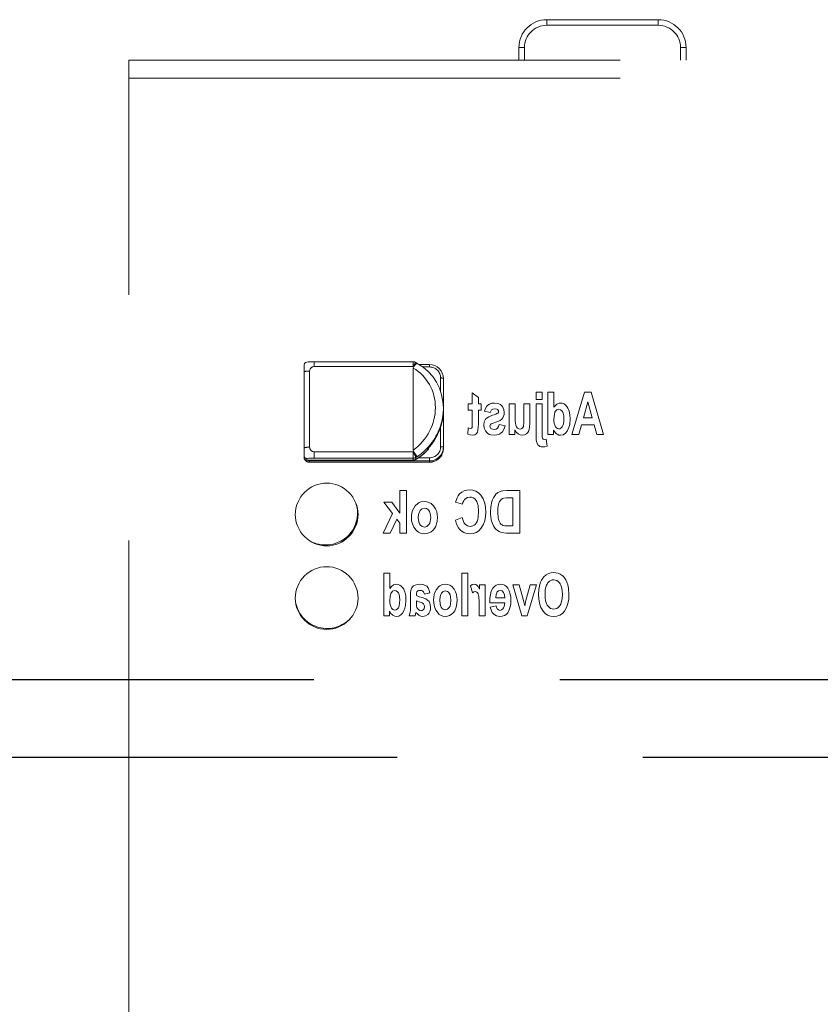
# Model space of a CAD drawing. Extents: x 0 to 4084, y 0 to 2754.
# Tile 11 of 34: x 1827 to 1879, y 2274 to 2337. Entities that reach past the tile are written whole.
import ezdxf

# ---------------------------------------------------------------- set-up
doc = ezdxf.new("R2010")
doc.units = 0
doc.header["$LTSCALE"] = 5
doc.header["$MEASUREMENT"] = 0
doc.linetypes.add('DASHED2', pattern=[9.525, 6.35, -3.175])
doc.layers.add('01-DRAW', color=7, linetype='CONTINUOUS')
doc.layers.add('Sichtbar (ISO)', color=7, linetype='CONTINUOUS', lineweight=50)
doc.layers.add('Sichtbar schmal (ISO)', color=7, linetype='CONTINUOUS', lineweight=35)

msp = doc.modelspace()

# ---------------------------------------------------------------- linework, layer by layer
at = {"layer": '01-DRAW', "linetype": 'DASHED2'}
for p, q in [((2227, 2294.605), (1772, 2294.605)), ((1772, 2289.605), (2227, 2289.605))]:
    msp.add_line(p, q, dxfattribs=at)
at = {"layer": 'Sichtbar (ISO)', "linetype": 'DASHED2', "lineweight": 18}
for p, q in [((1868.242, 2337.261), (1861.042, 2337.261)), ((1859.242, 2335.461), (1859.242, 2334.651)), ((1870.042, 2334.651), (1870.042, 2335.461)), ((1834.043, 2334.651), (1946.543, 2334.651)), ((1834.043, 2333.473), (1834.043, 2334.651)), ((1834.043, 2224.229), (1834.043, 2333.473)), ((1845.363, 2314.498), (1845.363, 2314.951)), ((1846.023, 2315.154), (1852.41, 2315.154)), ((1852.591, 2315.105), (1852.679, 2315.053)), ((1853.463, 2314.971), (1852.818, 2314.971)), ((1845.363, 2309.577), (1845.363, 2314.498)), ((1852.437, 2314.834), (1852.415, 2314.75)), ((1852.415, 2309.436), (1852.415, 2314.75)), ((1854.363, 2314.079), (1854.363, 2312.149)), ((1856.232, 2312.439), (1856.232, 2313.141)), ((1856.232, 2313.141), (1856.621, 2312.835)), ((1860.736, 2313.196), (1860.346, 2313.196)), ((1860.346, 2312.708), (1860.346, 2313.196)), ((1860.736, 2313.196), (1860.736, 2312.708)), ((1861.502, 2313.196), (1861.112, 2313.196)), ((1861.112, 2310.451), (1861.112, 2313.196)), ((1861.502, 2313.196), (1861.502, 2312.21)), ((1862.67, 2310.451), (1863.479, 2313.196)), ((1863.913, 2313.196), (1863.479, 2313.196)), ((1863.913, 2313.196), (1864.7, 2310.451)), ((1855.967, 2312.02), (1855.967, 2312.439)), ((1856.232, 2312.439), (1855.967, 2312.439)), ((1856.621, 2312.835), (1856.621, 2312.439)), ((1856.799, 2312.439), (1856.621, 2312.439)), ((1856.799, 2312.439), (1856.799, 2312.02)), ((1858.615, 2310.451), (1858.615, 2312.439)), ((1859.005, 2312.439), (1858.615, 2312.439)), ((1859.005, 2312.439), (1859.005, 2311.6)), ((1859.948, 2312.439), (1859.559, 2312.439)), ((1859.559, 2311.525), (1859.559, 2312.439)), ((1859.948, 2312.439), (1859.948, 2311.181)), ((1860.346, 2312.708), (1860.736, 2312.708)), ((1860.346, 2310.515), (1860.346, 2312.439)), ((1860.736, 2312.439), (1860.346, 2312.439)), ((1860.736, 2312.439), (1860.736, 2310.543)), ((1863.699, 2312.557), (1863.421, 2311.538)), ((1863.973, 2311.538), (1863.699, 2312.557)), ((1854.363, 2312.073), (1854.363, 2312.149)), ((1854.363, 2312.073), (1854.363, 2309.633)), ((1855.967, 2312.02), (1856.232, 2312.02)), ((1856.232, 2311.217), (1856.232, 2312.02)), ((1856.621, 2312.02), (1856.799, 2312.02)), ((1856.621, 2312.02), (1856.621, 2311.151)), ((1857.39, 2311.868), (1857.024, 2311.96)), ((1857.366, 2311.001), (1857.396, 2311.104)), ((1857.957, 2311.097), (1858.346, 2311.016)), ((1863.288, 2311.074), (1863.113, 2310.451)), ((1863.288, 2311.074), (1864.099, 2311.074)), ((1863.973, 2311.538), (1863.421, 2311.538)), ((1864.266, 2310.451), (1864.099, 2311.074)), ((1855.935, 2310.483), (1855.969, 2310.892)), ((1856.123, 2310.841), (1855.969, 2310.892)), ((1858.615, 2310.451), (1858.977, 2310.451)), ((1858.977, 2310.749), (1858.977, 2310.451)), ((1861.112, 2310.451), (1861.472, 2310.451)), ((1861.472, 2310.744), (1861.472, 2310.451)), ((1862.67, 2310.451), (1863.113, 2310.451)), ((1864.266, 2310.451), (1864.7, 2310.451)), ((1860.992, 2310.152), (1860.896, 2310.135)), ((1860.992, 2310.152), (1861.059, 2309.702)), ((1845.363, 2309.08), (1845.363, 2309.577)), ((1852.415, 2309.436), (1852.437, 2309.353)), ((1853.345, 2309.523), (1853.358, 2309.536)), ((1853.396, 2309.578), (1853.396, 2309.559)), ((1854.363, 2309.633), (1854.363, 2309.55)), ((1845.363, 2308.951), (1845.363, 2309.08)), ((1845.515, 2308.798), (1852.41, 2308.798)), ((1845.723, 2308.658), (1853.463, 2308.658)), ((1851.975, 2306.831), (1851.543, 2306.831)), ((1851.543, 2305.379), (1851.543, 2306.831)), ((1851.975, 2306.831), (1851.975, 2304.086)), ((1859.297, 2306.831), (1858.469, 2306.831)), ((1859.297, 2306.831), (1859.297, 2304.086)), ((1851.038, 2306.074), (1850.505, 2306.074)), ((1851.066, 2305.347), (1850.505, 2306.074)), ((1851.038, 2306.074), (1851.543, 2305.379)), ((1855.597, 2305.946), (1855.148, 2306.076)), ((1858.638, 2306.367), (1858.843, 2306.367)), ((1858.843, 2304.551), (1858.843, 2306.367)), ((1848.817, 2305.279), (1848.817, 2305.367)), ((1850.467, 2304.086), (1851.066, 2305.347)), ((1851.346, 2304.981), (1850.931, 2304.086)), ((1851.543, 2304.724), (1851.346, 2304.981)), ((1851.543, 2304.086), (1851.543, 2304.724)), ((1855.144, 2304.923), (1855.584, 2305.094)), ((1850.467, 2304.086), (1850.931, 2304.086)), ((1851.543, 2304.086), (1851.975, 2304.086)), ((1858.443, 2304.086), (1859.297, 2304.086)), ((1858.843, 2304.551), (1858.503, 2304.551)), ((1850.513, 2298.743), (1850.513, 2301.488)), ((1850.903, 2301.488), (1850.513, 2301.488)), ((1850.903, 2301.488), (1850.903, 2300.501)), ((1855.946, 2301.488), (1855.556, 2301.488)), ((1855.556, 2298.743), (1855.556, 2301.488)), ((1855.946, 2301.488), (1855.946, 2298.743)), ((1856.234, 2300.219), (1856.112, 2300.679)), ((1857.062, 2300.73), (1856.703, 2300.73)), ((1856.703, 2300.448), (1856.703, 2300.73)), ((1857.062, 2300.73), (1857.062, 2298.743)), ((1859.253, 2300.73), (1858.855, 2300.73)), ((1859.437, 2298.743), (1858.855, 2300.73)), ((1859.253, 2300.73), (1859.531, 2299.716)), ((1859.696, 2299.716), (1859.972, 2300.73)), ((1860.379, 2300.73), (1859.784, 2298.743)), ((1860.379, 2300.73), (1859.972, 2300.73)), ((1852.244, 2299.397), (1852.24, 2300.012)), ((1852.621, 2299.699), (1852.621, 2299.594)), ((1852.621, 2299.699), (1852.852, 2299.62)), ((1853.491, 2300.213), (1853.138, 2300.127)), ((1857.36, 2299.586), (1857.358, 2299.646)), ((1858.325, 2299.909), (1857.743, 2299.909)), ((1859.531, 2299.716), (1859.615, 2299.378)), ((1859.615, 2299.378), (1859.696, 2299.716)), ((1850.873, 2299.036), (1850.873, 2298.743)), ((1856.673, 2298.743), (1856.673, 2299.357)), ((1857.36, 2299.586), (1858.331, 2299.586)), ((1857.379, 2299.286), (1857.764, 2299.374)), ((1850.513, 2298.743), (1850.873, 2298.743)), ((1852.156, 2298.743), (1852.539, 2298.743)), ((1852.591, 2298.961), (1852.539, 2298.743)), ((1855.556, 2298.743), (1855.946, 2298.743)), ((1856.673, 2298.743), (1857.062, 2298.743)), ((1859.437, 2298.743), (1859.784, 2298.743))]:
    msp.add_line(p, q, dxfattribs=at)
at = {"layer": 'Sichtbar (ISO)', "linetype": 'DASHED2', "lineweight": 18, "flags": 128}
for points in [[(1846.023, 2315.154), (1845.823, 2315.154), (1845.63, 2315.147), (1845.542, 2315.139), (1845.454, 2315.111), (1845.386, 2315.042), (1845.363, 2314.951)], [(1852.437, 2314.834), (1852.509, 2314.934), (1852.578, 2315.009), (1852.637, 2315.05), (1852.679, 2315.053)], [(1852.679, 2315.053), (1853.047, 2314.815), (1853.38, 2314.53), (1853.671, 2314.203), (1853.915, 2313.84), (1854.109, 2313.446), (1854.249, 2313.028), (1854.334, 2312.594), (1854.363, 2312.149)], [(1854.363, 2314.079), (1854.345, 2314.254), (1854.294, 2314.421), (1854.21, 2314.575), (1854.098, 2314.71), (1853.962, 2314.821), (1853.806, 2314.903), (1853.638, 2314.954), (1853.463, 2314.971)], [(1857.674, 2312.486), (1857.499, 2312.472), (1857.334, 2312.424), (1857.229, 2312.357), (1857.166, 2312.292), (1857.076, 2312.135), (1857.024, 2311.96)], [(1858.292, 2311.874), (1858.272, 2312.06), (1858.205, 2312.227), (1858.125, 2312.329), (1858.05, 2312.39), (1857.87, 2312.465), (1857.674, 2312.486)], [(1861.927, 2312.486), (1861.835, 2312.476), (1861.745, 2312.444), (1861.687, 2312.41), (1861.62, 2312.355), (1861.502, 2312.21)], [(1862.544, 2311.457), (1862.53, 2311.718), (1862.481, 2311.971), (1862.446, 2312.074), (1862.407, 2312.157), (1862.332, 2312.271), (1862.251, 2312.358), (1862.155, 2312.427), (1862.045, 2312.472), (1861.927, 2312.486)], [(1853.358, 2309.536), (1853.585, 2309.808), (1853.785, 2310.098), (1853.958, 2310.404), (1854.102, 2310.724), (1854.215, 2311.053), (1854.297, 2311.39), (1854.346, 2311.731), (1854.363, 2312.073)], [(1857.531, 2311.699), (1857.291, 2311.603), (1857.182, 2311.538), (1857.09, 2311.453)], [(1857.39, 2311.868), (1857.421, 2311.964), (1857.48, 2312.044), (1857.567, 2312.093), (1857.668, 2312.107)], [(1857.877, 2311.833), (1857.823, 2311.802), (1857.747, 2311.77), (1857.648, 2311.735), (1857.531, 2311.699)], [(1857.668, 2312.107), (1857.81, 2312.091), (1857.859, 2312.07), (1857.886, 2312.049), (1857.921, 2312.001), (1857.933, 2311.943)], [(1857.933, 2311.943), (1857.919, 2311.881), (1857.877, 2311.833)], [(1858.13, 2311.438), (1858.205, 2311.53), (1858.256, 2311.638), (1858.284, 2311.754), (1858.292, 2311.874)], [(1861.5, 2311.438), (1861.53, 2311.769), (1861.568, 2311.888), (1861.607, 2311.957), (1861.699, 2312.048), (1861.758, 2312.075), (1861.823, 2312.084)], [(1861.823, 2312.084), (1861.933, 2312.055), (1862.019, 2311.981), (1862.071, 2311.901), (1862.103, 2311.823), (1862.137, 2311.658), (1862.146, 2311.489)], [(1856.232, 2311.217), (1856.229, 2311.028), (1856.225, 2310.956), (1856.219, 2310.916)], [(1856.598, 2310.71), (1856.618, 2310.923), (1856.621, 2311.151)], [(1857.09, 2311.453), (1857.036, 2311.367), (1857, 2311.271), (1856.974, 2311.067)], [(1856.974, 2311.067), (1856.999, 2310.868), (1857.075, 2310.691), (1857.163, 2310.58), (1857.243, 2310.514), (1857.334, 2310.463), (1857.434, 2310.429), (1857.644, 2310.404)], [(1857.396, 2311.104), (1857.453, 2311.142), (1857.524, 2311.168)], [(1857.524, 2311.168), (1857.881, 2311.292), (1858.029, 2311.364), (1858.13, 2311.438)], [(1857.957, 2311.097), (1857.925, 2310.978), (1857.863, 2310.874), (1857.764, 2310.806), (1857.644, 2310.785)], [(1859.317, 2310.806), (1859.232, 2310.823), (1859.156, 2310.867), (1859.087, 2310.942), (1859.034, 2311.063), (1859.017, 2311.177), (1859.009, 2311.31), (1859.005, 2311.6)], [(1859.559, 2311.525), (1859.557, 2311.267), (1859.552, 2311.148), (1859.545, 2311.052), (1859.528, 2310.971), (1859.494, 2310.9), (1859.434, 2310.84), (1859.379, 2310.815), (1859.317, 2310.806)], [(1859.463, 2310.404), (1859.606, 2310.427), (1859.729, 2310.494), (1859.814, 2310.582), (1859.874, 2310.685), (1859.913, 2310.799), (1859.934, 2310.921), (1859.948, 2311.181)], [(1861.816, 2310.819), (1861.735, 2310.836), (1861.665, 2310.883), (1861.614, 2310.942), (1861.586, 2310.986), (1861.532, 2311.129), (1861.506, 2311.282), (1861.5, 2311.438)], [(1862.146, 2311.489), (1862.141, 2311.314), (1862.121, 2311.152), (1862.086, 2311.03), (1862.046, 2310.953), (1861.946, 2310.856), (1861.884, 2310.828), (1861.816, 2310.819)], [(1861.932, 2310.404), (1862.098, 2310.439), (1862.241, 2310.534), (1862.354, 2310.668), (1862.434, 2310.812), (1862.488, 2310.967), (1862.521, 2311.128), (1862.544, 2311.457)], [(1855.935, 2310.483), (1856.082, 2310.423), (1856.241, 2310.404)], [(1856.219, 2310.916), (1856.185, 2310.86), (1856.123, 2310.841)], [(1856.241, 2310.404), (1856.397, 2310.433), (1856.459, 2310.468), (1856.503, 2310.508), (1856.564, 2310.602), (1856.598, 2310.71)], [(1857.644, 2310.785), (1857.551, 2310.793), (1857.469, 2310.821), (1857.429, 2310.85), (1857.406, 2310.875), (1857.376, 2310.934), (1857.366, 2311.001)], [(1857.644, 2310.404), (1857.822, 2310.422), (1857.989, 2310.479), (1858.106, 2310.558), (1858.181, 2310.635), (1858.287, 2310.815), (1858.346, 2311.016)], [(1858.977, 2310.749), (1859.066, 2310.61), (1859.185, 2310.498), (1859.32, 2310.428), (1859.463, 2310.404)], [(1860.346, 2310.515), (1860.352, 2310.238), (1860.362, 2310.108), (1860.379, 2309.995), (1860.413, 2309.885), (1860.474, 2309.784), (1860.521, 2309.737), (1860.595, 2309.688), (1860.69, 2309.656), (1860.789, 2309.647)], [(1860.755, 2310.225), (1860.744, 2310.282), (1860.739, 2310.361), (1860.736, 2310.543)], [(1861.472, 2310.744), (1861.584, 2310.579), (1861.654, 2310.512), (1861.719, 2310.466), (1861.825, 2310.419), (1861.932, 2310.404)], [(1860.896, 2310.135), (1860.811, 2310.157), (1860.755, 2310.225)], [(1852.689, 2309.033), (1852.652, 2309.062), (1852.591, 2309.133), (1852.516, 2309.235), (1852.437, 2309.353)], [(1852.592, 2308.848), (1852.988, 2309.115), (1853.345, 2309.433)], [(1854.363, 2309.55), (1854.345, 2309.376), (1854.294, 2309.208), (1854.21, 2309.054), (1854.098, 2308.919), (1853.962, 2308.808), (1853.806, 2308.726), (1853.638, 2308.676), (1853.463, 2308.658)], [(1860.789, 2309.647), (1860.926, 2309.663), (1861.059, 2309.702)], [(1845.411, 2308.837), (1845.469, 2308.763), (1845.544, 2308.706), (1845.63, 2308.671), (1845.723, 2308.658)], [(1845.562, 2308.798), (1845.641, 2308.762), (1845.723, 2308.744)], [(1852.41, 2308.798), (1852.504, 2308.811), (1852.592, 2308.848)], [(1846.823, 2307.309), (1846.629, 2307.299), (1846.432, 2307.27), (1846.236, 2307.222), (1846.045, 2307.154), (1845.862, 2307.067), (1845.69, 2306.962), (1845.532, 2306.844), (1845.388, 2306.714), (1845.259, 2306.57), (1845.141, 2306.411), (1845.037, 2306.239), (1844.951, 2306.057), (1844.884, 2305.867), (1844.836, 2305.673), (1844.807, 2305.477), (1844.798, 2305.285), (1844.807, 2305.092), (1844.835, 2304.897), (1844.883, 2304.702), (1844.95, 2304.512), (1845.037, 2304.33), (1845.14, 2304.158), (1845.258, 2303.998), (1845.388, 2303.855), (1845.531, 2303.725), (1845.69, 2303.606), (1845.862, 2303.502), (1846.045, 2303.414), (1846.236, 2303.346), (1846.432, 2303.298), (1846.629, 2303.269), (1846.823, 2303.259), (1847.017, 2303.269), (1847.213, 2303.298), (1847.409, 2303.346), (1847.6, 2303.414), (1847.783, 2303.502), (1847.955, 2303.606), (1848.114, 2303.725), (1848.257, 2303.855), (1848.387, 2303.998), (1848.505, 2304.158), (1848.608, 2304.33), (1848.695, 2304.512), (1848.762, 2304.702), (1848.81, 2304.897), (1848.838, 2305.092), (1848.848, 2305.285), (1848.838, 2305.477), (1848.809, 2305.673), (1848.761, 2305.867), (1848.694, 2306.057), (1848.608, 2306.239), (1848.504, 2306.411), (1848.386, 2306.57), (1848.257, 2306.714), (1848.113, 2306.844), (1847.955, 2306.962), (1847.783, 2307.067), (1847.6, 2307.154), (1847.409, 2307.222), (1847.213, 2307.27), (1847.017, 2307.299), (1846.823, 2307.309)], [(1855.413, 2306.62), (1855.318, 2306.501), (1855.244, 2306.368), (1855.148, 2306.076)], [(1856.047, 2306.878), (1855.872, 2306.864), (1855.703, 2306.816), (1855.548, 2306.733), (1855.413, 2306.62)], [(1856.787, 2306.534), (1856.639, 2306.683), (1856.459, 2306.794), (1856.258, 2306.859), (1856.047, 2306.878)], [(1858.469, 2306.831), (1858.204, 2306.815), (1858.092, 2306.794), (1858.042, 2306.779), (1857.982, 2306.755), (1857.886, 2306.7), (1857.828, 2306.656), (1857.756, 2306.589), (1857.676, 2306.492), (1857.597, 2306.367), (1857.538, 2306.239), (1857.498, 2306.125), (1857.429, 2305.778), (1857.412, 2305.43)], [(1853.141, 2306.121), (1852.915, 2306.092), (1852.807, 2306.052), (1852.708, 2305.996), (1852.545, 2305.842), (1852.443, 2305.687), (1852.378, 2305.547), (1852.333, 2305.399), (1852.306, 2305.247), (1852.298, 2305.092)], [(1853.982, 2305.109), (1853.969, 2305.294), (1853.93, 2305.475), (1853.856, 2305.659), (1853.729, 2305.854), (1853.647, 2305.937), (1853.567, 2305.998), (1853.427, 2306.07), (1853.286, 2306.109), (1853.141, 2306.121)], [(1855.597, 2305.946), (1855.627, 2306.058), (1855.673, 2306.164), (1855.737, 2306.255), (1855.802, 2306.316), (1855.929, 2306.384), (1856.07, 2306.406)], [(1856.07, 2306.406), (1856.183, 2306.394), (1856.29, 2306.355), (1856.384, 2306.291), (1856.471, 2306.198), (1856.515, 2306.129), (1856.554, 2306.043), (1856.605, 2305.855), (1856.635, 2305.471)], [(1857.104, 2305.434), (1857.088, 2305.726), (1857.037, 2306.013), (1856.939, 2306.288), (1856.787, 2306.534)], [(1857.88, 2305.451), (1857.889, 2305.701), (1857.902, 2305.825), (1857.928, 2305.958), (1857.993, 2306.125), (1858.042, 2306.198), (1858.089, 2306.248), (1858.175, 2306.308), (1858.27, 2306.344)], [(1858.27, 2306.344), (1858.447, 2306.363), (1858.638, 2306.367)], [(1852.739, 2305.083), (1852.754, 2305.278), (1852.812, 2305.463), (1852.866, 2305.548), (1852.941, 2305.623), (1853.035, 2305.675), (1853.141, 2305.693)], [(1853.141, 2305.693), (1853.277, 2305.663), (1853.392, 2305.575), (1853.457, 2305.486), (1853.508, 2305.357), (1853.534, 2305.221), (1853.541, 2305.081)], [(1856.635, 2305.471), (1856.614, 2305.127), (1856.582, 2304.963), (1856.541, 2304.839), (1856.501, 2304.76), (1856.471, 2304.716), (1856.411, 2304.647), (1856.341, 2304.589), (1856.261, 2304.546), (1856.083, 2304.512)], [(1856.789, 2304.377), (1856.938, 2304.613), (1857.036, 2304.875), (1857.088, 2305.153), (1857.104, 2305.434)], [(1857.412, 2305.43), (1857.415, 2305.281), (1857.425, 2305.152), (1857.457, 2304.947), (1857.493, 2304.806), (1857.526, 2304.71), (1857.592, 2304.558), (1857.654, 2304.453), (1857.704, 2304.386), (1857.749, 2304.336), (1857.85, 2304.248), (1857.966, 2304.178), (1858.102, 2304.126), (1858.269, 2304.095), (1858.443, 2304.086)], [(1858.503, 2304.551), (1858.338, 2304.558), (1858.212, 2304.582), (1858.188, 2304.591), (1858.15, 2304.608), (1858.09, 2304.648), (1858.02, 2304.722), (1857.959, 2304.846), (1857.92, 2304.984), (1857.904, 2305.07), (1857.892, 2305.174), (1857.883, 2305.3), (1857.88, 2305.451)], [(1852.298, 2305.092), (1852.313, 2304.881), (1852.36, 2304.676), (1852.449, 2304.469), (1852.594, 2304.271), (1852.675, 2304.197), (1852.751, 2304.146), (1852.877, 2304.085), (1853.006, 2304.051), (1853.139, 2304.039)], [(1853.137, 2304.467), (1853.001, 2304.498), (1852.885, 2304.587), (1852.821, 2304.678), (1852.771, 2304.807), (1852.739, 2305.083)], [(1853.541, 2305.081), (1853.515, 2304.829), (1853.477, 2304.714), (1853.427, 2304.628), (1853.301, 2304.511), (1853.222, 2304.478), (1853.137, 2304.467)], [(1853.139, 2304.039), (1853.288, 2304.052), (1853.432, 2304.092), (1853.565, 2304.16), (1853.682, 2304.253), (1853.799, 2304.39), (1853.857, 2304.488), (1853.906, 2304.605), (1853.965, 2304.854), (1853.982, 2305.109)], [(1855.144, 2304.923), (1855.22, 2304.663), (1855.338, 2304.426), (1855.402, 2304.338), (1855.463, 2304.272), (1855.572, 2304.184), (1855.687, 2304.12), (1855.812, 2304.074), (1855.943, 2304.048), (1856.077, 2304.039)], [(1856.083, 2304.512), (1855.996, 2304.521), (1855.913, 2304.548), (1855.773, 2304.652), (1855.711, 2304.732), (1855.656, 2304.842), (1855.584, 2305.094)], [(1856.077, 2304.039), (1856.279, 2304.059), (1856.473, 2304.123), (1856.645, 2304.232), (1856.789, 2304.377)], [(1846.823, 2301.909), (1846.629, 2301.899), (1846.432, 2301.871), (1846.237, 2301.822), (1846.046, 2301.754), (1845.863, 2301.667), (1845.691, 2301.563), (1845.533, 2301.445), (1845.389, 2301.315), (1845.26, 2301.171), (1845.142, 2301.012), (1845.038, 2300.84), (1844.951, 2300.658), (1844.884, 2300.468), (1844.836, 2300.273), (1844.807, 2300.077), (1844.798, 2299.885), (1844.807, 2299.692), (1844.836, 2299.496), (1844.883, 2299.301), (1844.951, 2299.111), (1845.037, 2298.929), (1845.141, 2298.757), (1845.259, 2298.597), (1845.389, 2298.454), (1845.532, 2298.324), (1845.691, 2298.205), (1845.863, 2298.101), (1846.046, 2298.014), (1846.237, 2297.946), (1846.432, 2297.898), (1846.629, 2297.869), (1846.823, 2297.859), (1847.016, 2297.869), (1847.213, 2297.898), (1847.408, 2297.946), (1847.599, 2298.014), (1847.782, 2298.101), (1847.954, 2298.205), (1848.113, 2298.324), (1848.256, 2298.454), (1848.386, 2298.597), (1848.504, 2298.757), (1848.608, 2298.929), (1848.694, 2299.111), (1848.762, 2299.301), (1848.809, 2299.496), (1848.838, 2299.692), (1848.848, 2299.885), (1848.838, 2300.077), (1848.809, 2300.273), (1848.761, 2300.468), (1848.694, 2300.658), (1848.607, 2300.84), (1848.504, 2301.012), (1848.386, 2301.171), (1848.256, 2301.315), (1848.113, 2301.445), (1847.954, 2301.563), (1847.782, 2301.667), (1847.599, 2301.754), (1847.408, 2301.822), (1847.213, 2301.871), (1847.016, 2301.899), (1846.823, 2301.909)], [(1861.491, 2301.535), (1861.315, 2301.518), (1861.146, 2301.466), (1860.993, 2301.378), (1860.856, 2301.255), (1860.782, 2301.164), (1860.706, 2301.046), (1860.638, 2300.903), (1860.586, 2300.751), (1860.526, 2300.437), (1860.509, 2300.116)], [(1862.473, 2300.099), (1862.444, 2300.523), (1862.402, 2300.73), (1862.338, 2300.919), (1862.264, 2301.072), (1862.188, 2301.19), (1862.116, 2301.278), (1862.045, 2301.345), (1861.912, 2301.437), (1861.778, 2301.493), (1861.636, 2301.525), (1861.491, 2301.535)], [(1860.928, 2300.127), (1860.948, 2300.437), (1860.978, 2300.588), (1861.017, 2300.708), (1861.057, 2300.79), (1861.089, 2300.841), (1861.149, 2300.915), (1861.22, 2300.978), (1861.303, 2301.025), (1861.394, 2301.053), (1861.489, 2301.062)], [(1861.489, 2301.062), (1861.593, 2301.051), (1861.692, 2301.017), (1861.78, 2300.961), (1861.864, 2300.876), (1861.911, 2300.809), (1861.956, 2300.721), (1862.017, 2300.525), (1862.046, 2300.322), (1862.054, 2300.116)], [(1850.901, 2299.729), (1850.916, 2299.982), (1850.94, 2300.096), (1850.973, 2300.188), (1851.073, 2300.32), (1851.143, 2300.361), (1851.224, 2300.375)], [(1851.328, 2300.777), (1851.237, 2300.767), (1851.147, 2300.736), (1851.09, 2300.703), (1851.023, 2300.648), (1850.903, 2300.501)], [(1851.224, 2300.375), (1851.318, 2300.355), (1851.398, 2300.297), (1851.457, 2300.219), (1851.496, 2300.138), (1851.536, 2299.962), (1851.547, 2299.78)], [(1851.945, 2299.748), (1851.93, 2300.02), (1851.877, 2300.282), (1851.839, 2300.385), (1851.799, 2300.465), (1851.725, 2300.572), (1851.645, 2300.656), (1851.55, 2300.722), (1851.443, 2300.764), (1851.328, 2300.777)], [(1852.856, 2300.777), (1852.685, 2300.766), (1852.533, 2300.726), (1852.431, 2300.667), (1852.367, 2300.607), (1852.318, 2300.538), (1852.28, 2300.445), (1852.262, 2300.363), (1852.248, 2300.25), (1852.24, 2300.012)], [(1852.621, 2300.041), (1852.623, 2300.13), (1852.629, 2300.201), (1852.658, 2300.287), (1852.719, 2300.342), (1852.783, 2300.366), (1852.877, 2300.375)], [(1853.491, 2300.213), (1853.445, 2300.38), (1853.37, 2300.537), (1853.283, 2300.643), (1853.206, 2300.699), (1853.038, 2300.761), (1852.856, 2300.777)], [(1852.877, 2300.375), (1852.951, 2300.368), (1853.015, 2300.342), (1853.078, 2300.28), (1853.138, 2300.127)], [(1854.491, 2300.777), (1854.299, 2300.752), (1854.125, 2300.669), (1854.05, 2300.608), (1853.997, 2300.552), (1853.917, 2300.441), (1853.835, 2300.282), (1853.777, 2300.11), (1853.744, 2299.931), (1853.733, 2299.748)], [(1854.131, 2299.74), (1854.155, 2299.99), (1854.191, 2300.106), (1854.238, 2300.195), (1854.348, 2300.307), (1854.417, 2300.339), (1854.493, 2300.35)], [(1855.248, 2299.765), (1855.237, 2299.945), (1855.204, 2300.121), (1855.145, 2300.293), (1855.05, 2300.469), (1854.916, 2300.622), (1854.777, 2300.713), (1854.638, 2300.762), (1854.491, 2300.777)], [(1854.493, 2300.35), (1854.563, 2300.34), (1854.629, 2300.31), (1854.685, 2300.265), (1854.745, 2300.192), (1854.797, 2300.089), (1854.829, 2299.974), (1854.85, 2299.738)], [(1856.367, 2300.777), (1856.232, 2300.751), (1856.112, 2300.679)], [(1856.234, 2300.219), (1856.319, 2300.279), (1856.416, 2300.305)], [(1856.703, 2300.448), (1856.599, 2300.639), (1856.57, 2300.678), (1856.524, 2300.723), (1856.452, 2300.763), (1856.367, 2300.777)], [(1856.416, 2300.305), (1856.474, 2300.295), (1856.527, 2300.266), (1856.569, 2300.224), (1856.605, 2300.16), (1856.649, 2299.981), (1856.658, 2299.887), (1856.667, 2299.728), (1856.673, 2299.357)], [(1857.563, 2300.519), (1857.46, 2300.319), (1857.398, 2300.102), (1857.366, 2299.874), (1857.358, 2299.646)], [(1858.057, 2300.777), (1857.913, 2300.762), (1857.776, 2300.713), (1857.658, 2300.629), (1857.563, 2300.519)], [(1857.743, 2299.909), (1857.77, 2300.123), (1857.805, 2300.215), (1857.846, 2300.278), (1857.93, 2300.349), (1858.034, 2300.375)], [(1858.034, 2300.375), (1858.151, 2300.341), (1858.239, 2300.253)], [(1858.519, 2300.525), (1858.43, 2300.629), (1858.32, 2300.711), (1858.193, 2300.761), (1858.057, 2300.777)], [(1858.239, 2300.253), (1858.308, 2300.089), (1858.325, 2299.909)], [(1858.729, 2299.725), (1858.719, 2299.935), (1858.684, 2300.142), (1858.62, 2300.342), (1858.519, 2300.525)], [(1851.217, 2299.111), (1851.155, 2299.12), (1851.098, 2299.149), (1851.012, 2299.237), (1850.939, 2299.395), (1850.909, 2299.56), (1850.901, 2299.729)], [(1851.547, 2299.78), (1851.538, 2299.564), (1851.506, 2299.377), (1851.456, 2299.26), (1851.407, 2299.195), (1851.316, 2299.131), (1851.217, 2299.111)], [(1851.333, 2298.696), (1851.482, 2298.723), (1851.614, 2298.801), (1851.726, 2298.918), (1851.817, 2299.065), (1851.88, 2299.228), (1851.918, 2299.398), (1851.945, 2299.748)], [(1852.997, 2299.911), (1852.8, 2299.968), (1852.621, 2300.041)], [(1852.852, 2299.62), (1852.985, 2299.571), (1853.087, 2299.502)], [(1853.532, 2299.284), (1853.512, 2299.47), (1853.484, 2299.559), (1853.434, 2299.657), (1853.345, 2299.758), (1853.239, 2299.827), (1852.997, 2299.911)], [(1853.733, 2299.748), (1853.764, 2299.435), (1853.804, 2299.282), (1853.836, 2299.199), (1853.881, 2299.103), (1854.018, 2298.906), (1854.099, 2298.832), (1854.177, 2298.78), (1854.329, 2298.717), (1854.491, 2298.696)], [(1854.486, 2299.124), (1854.414, 2299.134), (1854.347, 2299.165), (1854.289, 2299.213), (1854.23, 2299.289), (1854.18, 2299.394), (1854.15, 2299.507), (1854.131, 2299.74)], [(1854.85, 2299.738), (1854.826, 2299.483), (1854.79, 2299.365), (1854.744, 2299.278), (1854.633, 2299.166), (1854.563, 2299.134), (1854.486, 2299.124)], [(1854.491, 2298.696), (1854.627, 2298.709), (1854.758, 2298.75), (1854.876, 2298.819), (1854.982, 2298.914), (1855.039, 2298.981), (1855.095, 2299.067), (1855.188, 2299.287), (1855.235, 2299.523), (1855.248, 2299.765)], [(1858.519, 2298.937), (1858.621, 2299.115), (1858.686, 2299.311), (1858.719, 2299.517), (1858.729, 2299.725)], [(1860.509, 2300.116), (1860.523, 2299.832), (1860.569, 2299.552), (1860.657, 2299.282), (1860.798, 2299.038)], [(1861.489, 2299.169), (1861.389, 2299.179), (1861.293, 2299.213), (1861.209, 2299.269), (1861.126, 2299.352), (1861.076, 2299.421), (1861.03, 2299.51), (1860.967, 2299.71), (1860.937, 2299.917), (1860.928, 2300.127)], [(1862.054, 2300.116), (1862.038, 2299.843), (1861.98, 2299.587), (1861.942, 2299.494), (1861.905, 2299.427), (1861.841, 2299.341), (1861.769, 2299.27), (1861.684, 2299.214), (1861.589, 2299.18), (1861.489, 2299.169)], [(1862.184, 2299.034), (1862.323, 2299.274), (1862.412, 2299.539), (1862.459, 2299.818), (1862.473, 2300.099)], [(1850.873, 2299.036), (1850.971, 2298.887), (1851.098, 2298.771), (1851.217, 2298.714), (1851.333, 2298.696)], [(1852.244, 2299.397), (1852.238, 2299.142), (1852.233, 2299.081), (1852.223, 2299.002), (1852.2, 2298.89), (1852.156, 2298.743)], [(1852.927, 2299.066), (1852.839, 2299.084), (1852.768, 2299.126), (1852.681, 2299.218), (1852.653, 2299.277), (1852.634, 2299.358), (1852.621, 2299.594)], [(1853.143, 2299.338), (1853.115, 2299.198), (1853.084, 2299.147), (1853.056, 2299.116), (1852.996, 2299.078), (1852.927, 2299.066)], [(1853.044, 2298.696), (1853.213, 2298.725), (1853.357, 2298.816), (1853.424, 2298.893), (1853.486, 2299.009), (1853.522, 2299.144), (1853.532, 2299.284)], [(1853.087, 2299.502), (1853.13, 2299.426), (1853.143, 2299.338)], [(1857.379, 2299.286), (1857.461, 2299.057), (1857.522, 2298.952), (1857.597, 2298.862), (1857.687, 2298.79), (1857.79, 2298.736), (1857.902, 2298.705), (1858.019, 2298.696)], [(1858.014, 2299.089), (1857.916, 2299.113), (1857.841, 2299.182), (1857.793, 2299.273), (1857.764, 2299.374)], [(1858.331, 2299.586), (1858.297, 2299.349), (1858.255, 2299.25), (1858.208, 2299.184), (1858.12, 2299.114), (1858.014, 2299.089)], [(1860.798, 2299.038), (1860.933, 2298.891), (1861.099, 2298.781), (1861.289, 2298.716), (1861.489, 2298.696)], [(1861.489, 2298.696), (1861.689, 2298.715), (1861.879, 2298.778), (1862.047, 2298.887), (1862.184, 2299.034)], [(1852.591, 2298.961), (1852.68, 2298.857), (1852.787, 2298.772), (1852.91, 2298.715), (1853.044, 2298.696)], [(1858.019, 2298.696), (1858.163, 2298.709), (1858.3, 2298.753), (1858.422, 2298.831), (1858.519, 2298.937)]]:
    msp.add_lwpolyline(points, dxfattribs=at)
at = {"layer": 'Sichtbar (ISO)', "linetype": 'DASHED2', "lineweight": 18}
for centre, radius, start, end in [((1861.042, 2335.461), 1.8, 90, 180), ((1868.242, 2335.461), 1.8, 0, 90), ((1852.41, 2314.794), 0.36, 59.74169, 90), ((1853.216, 2309.559), 0.18, 315.49398, 0)]:
    msp.add_arc(centre, radius, start, end, dxfattribs=at)
at = {"layer": 'Sichtbar (ISO)', "linetype": 'DASHED2', "lineweight": 18, "extrusion": (0, 0, -1)}
for centre, major_axis, ratio, start_param, end_param in [((1845.543, 2308.978), (-0.137, -0.137), 0.856223, 5.420485, 6.991281), ((1846.747, 2305.367), (2.07, 0), 0.991572, 5.962051, 8.36673), ((1846.747, 2305.279), (2.07, 0), 0.991572, 0, 1.061602), ((1846.85, 2299.977), (-2.07, 0), 0.994022, 3.873184, 6.068737)]:
    msp.add_ellipse(centre, major_axis=major_axis, ratio=ratio, start_param=start_param, end_param=end_param, dxfattribs=at)
at = {"layer": 'Sichtbar schmal (ISO)', "linetype": 'DASHED2', "lineweight": 18}
for p, q in [((1861.042, 2337.261), (1861.042, 2336.901)), ((1868.242, 2337.261), (1868.242, 2336.901)), ((1868.242, 2336.901), (1861.042, 2336.901)), ((1859.602, 2335.461), (1859.242, 2335.461)), ((1859.602, 2335.461), (1859.602, 2334.651)), ((1869.682, 2334.651), (1869.682, 2335.461)), ((1870.042, 2335.461), (1869.682, 2335.461)), ((1834.043, 2333.473), (1946.543, 2333.473)), ((1846.023, 2314.85), (1846.023, 2315.154)), ((1852.41, 2315.154), (1852.41, 2314.85)), ((1853.463, 2314.971), (1853.463, 2314.819)), ((1845.723, 2314.554), (1845.723, 2309.633)), ((1852.41, 2314.85), (1846.023, 2314.85)), ((1853.463, 2314.819), (1853.042, 2314.819)), ((1854.183, 2313.249), (1854.183, 2314.107)), ((1854.183, 2309.661), (1854.183, 2310.949)), ((1846.023, 2309.336), (1846.023, 2308.925)), ((1846.023, 2309.336), (1852.41, 2309.336)), ((1852.41, 2309.336), (1852.41, 2308.925)), ((1853.345, 2309.435), (1853.345, 2309.523)), ((1845.543, 2308.903), (1845.543, 2308.801)), ((1845.543, 2308.801), (1852.41, 2308.801)), ((1845.723, 2308.744), (1845.723, 2308.661)), ((1853.463, 2308.744), (1845.723, 2308.744)), ((1845.723, 2308.661), (1845.723, 2308.658)), ((1845.723, 2308.661), (1853.463, 2308.661)), ((1852.41, 2308.925), (1846.023, 2308.925)), ((1852.41, 2308.801), (1852.41, 2308.925)), ((1852.41, 2308.798), (1852.41, 2308.801)), ((1852.593, 2308.975), (1852.593, 2308.85)), ((1852.756, 2308.949), (1853.463, 2308.949)), ((1853.463, 2308.949), (1853.463, 2308.744)), ((1853.463, 2308.661), (1853.463, 2308.744)), ((1853.463, 2308.658), (1853.463, 2308.661))]:
    msp.add_line(p, q, dxfattribs=at)
at = {"layer": 'Sichtbar schmal (ISO)', "linetype": 'DASHED2', "lineweight": 18, "flags": 128}
for points in [[(1853.523, 2309.81), (1853.336, 2309.594), (1853.134, 2309.391), (1852.918, 2309.204), (1852.689, 2309.033)], [(1846.023, 2308.925), (1845.813, 2308.924), (1845.663, 2308.92), (1845.573, 2308.913), (1845.543, 2308.903)]]:
    msp.add_lwpolyline(points, dxfattribs=at)
at = {"layer": 'Sichtbar schmal (ISO)', "linetype": 'DASHED2', "lineweight": 18}
for centre, start, end in [((1861.042, 2335.461), 90, 180), ((1868.242, 2335.461), 0, 90)]:
    msp.add_arc(centre, 1.44, start, end, dxfattribs=at)
at = {"layer": 'Sichtbar schmal (ISO)', "linetype": 'DASHED2', "lineweight": 18, "extrusion": (0, 0, -1)}
for centre, major_axis, ratio, start_param, end_param in [((1852.41, 2314.794), (0.181, 0.311), 0.078291, 4.845795, 6.283185), ((1845.723, 2314.498), (-0.36, 0), 0.15399, 0, 1.570796), ((1846.023, 2314.554), (-0.3, 0), 0.988072, 0, 1.570796), ((1850.763, 2312.093), (-3.24, 0), 0.988072, 2.104142, 2.113908), ((1850.607, 2311.96), (2.505, 2.215), 0.927495, 5.991042, 7.948914), ((1853.463, 2314.107), (0.72, 0), 0.988072, 4.712389, 6.283185), ((1854.183, 2314.079), (0.18, 0), 0.15399, 4.712389, 6.283185), ((1850.763, 2311.82), (2.791, 2.442), 0.930899, 0.683585, 1.454364), ((1850.763, 2311.91), (-2.799, -2.423), 0.934311, 3.821525, 4.518615), ((1845.723, 2309.577), (-0.36, 0), 0.15399, 0, 1.570796), ((1846.023, 2309.633), (-0.3, 0), 0.988072, 4.712389, 6.283185), ((1850.763, 2312.093), (3.24, 0), 0.988072, 1.027684, 1.037451), ((1852.41, 2309.281), (0.181, -0.311), 0.078291, 4.578983, 6.149779), ((1850.763, 2311.913), (3.6, 0), 0.988072, 0.770779, 1.037451), ((1853.216, 2309.559), (0.18, 0), 0.988072, 0, 0.770779), ((1853.216, 2309.559), (0.128, -0.126), 0.110468, 6.17503, 6.283185), ((1853.463, 2309.661), (0.72, 0), 0.988072, 0, 1.570796), ((1853.463, 2309.633), (0.9, 0), 0.988072, 0, 1.570796), ((1853.463, 2309.55), (0.9, 0), 0.988072, 0, 1.570796), ((1854.183, 2309.633), (0.18, 0), 0.15399, 4.712389, 6.283185), ((1845.543, 2309.08), (-0.18, 0), 0.988072, 4.712389, 6.283185), ((1845.723, 2309.016), (0.36, 0), 0.988072, 1.570796, 2.607823), ((1852.41, 2309.281), (-0.36, 0), 0.988072, 4.179044, 4.712389), ((1852.41, 2309.156), (0.36, 0), 0.988072, 1.037451, 1.570796), ((1852.502, 2309.003), (0.091, -0.155), 0.078291, 6.149779, 6.283185), ((1850.763, 2312.038), (-3.6, 0), 0.988072, 4.147741, 4.179044)]:
    msp.add_ellipse(centre, major_axis=major_axis, ratio=ratio, start_param=start_param, end_param=end_param, dxfattribs=at)

doc.saveas('drawing.dxf')
